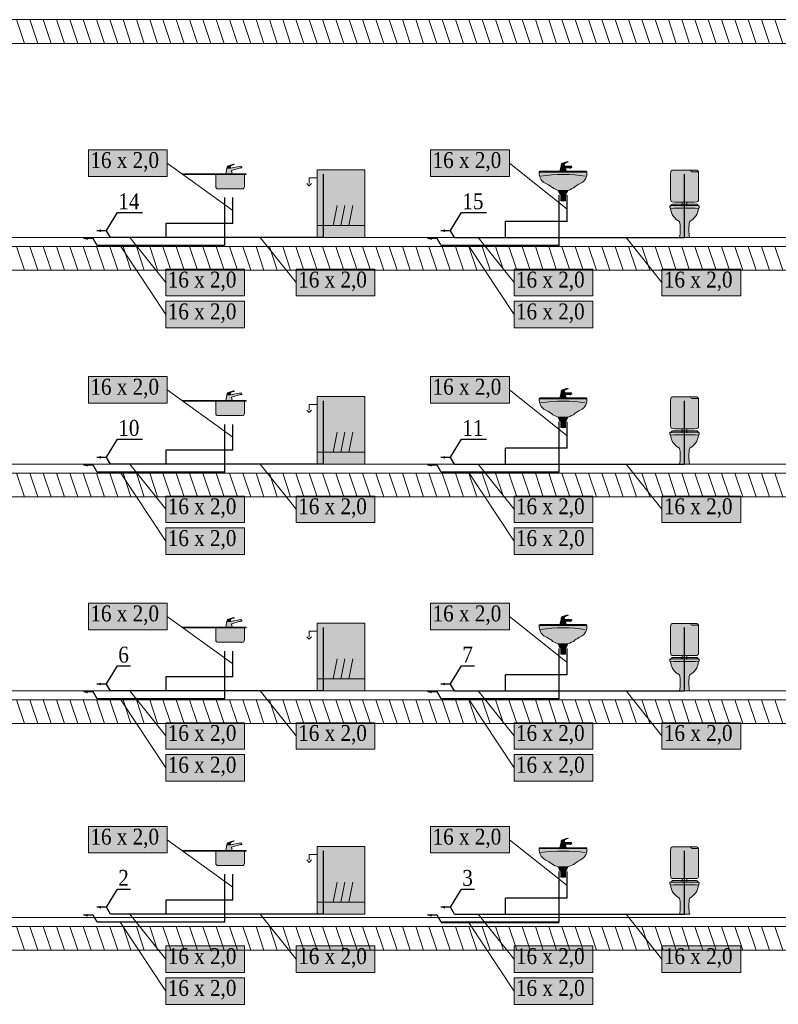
# Model space of a CAD drawing. Header units: millimetres. Extents: x -102560 to 77680, y 7163 to 33028.
# Tile 78 of 80: x 46435 to 55976, y 15051 to 27431. Entities that reach past the tile are written whole.
import ezdxf
from ezdxf import colors
from ezdxf.entities.mleader import LeaderData, LeaderLine
from ezdxf.enums import TextEntityAlignment as Align
from ezdxf.math import Vec2, Vec3

# ---------------------------------------------------------------- set-up
doc = ezdxf.new("R2010")
doc.units = ezdxf.units.MM
for name, color, linetype, lineweight, true_color in [('IS_Działka wody ciepłej', 1, 'Continuous', 30, 0xff0000), ('IS_Działka wody zimnej_etykieta', 7, 'Continuous', 0, 0x000000), ('IS_Konstrukcja (Rozwinięcie)', 7, 'Continuous', 9, 0x000000), ('IS_Odbiornik2', 7, 'Continuous', 0, 0x000000), ('IS_Przybory sanitarne1', 7, 'Continuous', 0, 0x000000), ('IS_Umywalka', 7, 'Continuous', 5, 0x000000), ('IS_Zlew', 7, 'Continuous', 5, 0x000000), ('IS_Zmywarka', 7, 'Continuous', 5, 0x000000)]:
    doc.layers.add(name, color=color, linetype=linetype, lineweight=lineweight, true_color=true_color)
for name, color, linetype, lineweight in [('IS_Działka wody zimnej', 5, 'Continuous', 30), ('RR_IWK_ciepla woda', 10, 'C.W.U.', 40), ('RR_IWK_opisy', 7, 'Continuous', 0)]:
    doc.layers.add(name, color=color, linetype=linetype, lineweight=lineweight)
doc.styles.add('Garamond_____', font='GARA.TTF')
doc.styles.get("Standard").update_dxf_attribs({"font": 'arial.ttf'})
doc.linetypes.add('C.W.U.', pattern='A,16.8,-4.8,["C.W.U.",Standard,S=2.4,R=0,X=-2.4,Y=-1.2],-10.2', length=31.8)

# ---------------------------------------------------------------- blocks, each defined once
blk = doc.blocks.new('16_TypRysWodKan_ZmywarkaCzescKan_00000000-0000-0000-0000-000000000000_Normal')
at = {"layer": 'IS_Zmywarka', "lineweight": 50, "true_color": 0xffffff, "transparency": 33554687}
blk.add_hatch(color=7, dxfattribs=at).paths.add_polyline_path([(-0.3, 0.425), (-0.3, -0.425), (0.3, -0.425), (0.3, 0.425)])
at = {"layer": 'IS_Zmywarka', "lineweight": -2}
blk.add_lwpolyline([(-0.3, 0.425), (0.3, 0.425), (0.3, -0.425), (-0.3, -0.425)], close=True, dxfattribs=at)
for points in [[(-0.43, 0.255), (-0.4, 0.225), (-0.37, 0.255)], [(-0.3, 0.325), (-0.4, 0.325), (-0.4, 0.255)], [(0, -0.275), (0.05, -0.025)], [(0.1, -0.275), (0.15, -0.025)]]:
    blk.add_lwpolyline(points, dxfattribs=at)
for points in [[(-0.1, -0.275, 0), (-0.05, -0.025, 0)], [(-0.3, -0.275, 0), (0.3, -0.275, 0)]]:
    blk.add_polyline3d(points, dxfattribs=at)
blk = doc.blocks.new('16_TypRysWodKan_Zlewozmywak1KRusztem_00000000-0000-0000-0000-000000000000_Normal')
at = {"layer": 'IS_Zlew', "lineweight": 50, "true_color": 0xffffff, "transparency": 33554687}
blk.add_hatch(color=7, dxfattribs=at).paths.add_polyline_path([(-0.4, 0.095), (-0.4, 0.085), (0.4, 0.085), (0.4, 0.095)])
h = blk.add_hatch(color=7, dxfattribs=at)
edge = h.paths.add_edge_path(flags=0)
edge.add_spline(control_points=[(0.02, 0.085), (0.02, 0.01), (0.02, 0.04), (0.02, -0.065), (0.02, -0.085), (0.03, -0.095), (0.05, -0.095), (0.2, -0.095), (0.16, -0.095), (0.35, -0.095), (0.37, -0.095), (0.38, -0.085), (0.38, -0.065), (0.38, 0.005), (0.38, -0.02), (0.38, 0.085), (0.2, 0.085), (0.2, 0.085), (0.02, 0.085)], knot_values=[0, 0, 0, 0, 1, 1, 1, 2, 2, 2, 3, 3, 3, 4, 4, 4, 5, 5, 5, 6, 6, 6, 6], weights=[1, 1, 1, 1, 1, 1, 1, 1, 1, 1, 1, 1, 1, 1, 1, 1, 1, 1, 1], degree=3, periodic=0)
at = {"layer": 'IS_Zlew', "lineweight": -2}
blk.add_lwpolyline([(-0.4, 0.095), (0.4, 0.095), (0.4, 0.085), (-0.4, 0.085)], close=True, dxfattribs=at)
blk.add_open_spline([(0.02, 0.085), (0.02, 0.01), (0.02, 0.04), (0.02, -0.065), (0.02, -0.085), (0.03, -0.095), (0.05, -0.095), (0.2, -0.095), (0.16, -0.095), (0.35, -0.095), (0.37, -0.095), (0.38, -0.085), (0.38, -0.065), (0.38, 0.005), (0.38, -0.02), (0.38, 0.085)], degree=3, knots=[0, 0, 0, 0, 1, 1, 1, 2, 2, 2, 3, 3, 3, 4, 4, 4, 5, 5, 5, 5], dxfattribs=at)
blk = doc.blocks.new('16_TypRysWodKan_BateriaStojacaRuchWyl_00000000-0000-0000-0000-000000000000_Normal')
at = {"layer": 'IS_Odbiornik2', "lineweight": 50, "true_color": 0xffffff, "transparency": 33554687}
blk.add_hatch(color=7, dxfattribs=at).paths.add_polyline_path([(-0.01776, -0.06), (0.06224, -0.06), (0.05224, -0.02), (0.16724, 0.015), (0.16724, 0.01), (0.18224, 0.015), (0.18224, 0.02), (0.17224, 0.035), (0.04224, 0.01), (-0.00276, 0.01)])
h = blk.add_hatch(color=7, dxfattribs=at)
edge = h.paths.add_edge_path(flags=0)
edge.add_spline(control_points=[(-0.00276, 0.01), (0.01974, 0.01), (0.01974, 0.01), (0.04224, 0.01), (0.04224, 0.03), (0.04224, 0.035), (0.04724, 0.04), (0.05224, 0.045), (0.06224, 0.05), (0.08224, 0.055), (0.08724, 0.055), (0.08724, 0.06), (0.08224, 0.06), (0.07224, 0.06), (0.01224, 0.04), (0.00224, 0.035), (-0.00276, 0.03), (-0.00276, 0.02), (-0.00276, 0.01)], knot_values=[-6, -6, -6, -6, -5, -5, -5, -4, -4, -4, -3, -3, -3, -2, -2, -2, -1, -1, -1, 0, 0, 0, 0], weights=[1, 1, 1, 1, 1, 1, 1, 1, 1, 1, 1, 1, 1, 1, 1, 1, 1, 1, 1], degree=3, periodic=0)
at = {"layer": 'IS_Odbiornik2', "lineweight": -2}
blk.add_lwpolyline([(-0.01776, -0.06), (-0.00276, 0.01), (0.04224, 0.01), (0.17224, 0.035), (0.18224, 0.02), (0.18224, 0.015), (0.18224, 0.015), (0.16724, 0.01), (0.16724, 0.015), (0.05224, -0.02), (0.06224, -0.06)], close=True, dxfattribs=at)
blk.add_polyline3d([(0.18224, 0.02, 0), (0.16724, 0.015, 0)], dxfattribs=at)
blk.add_open_spline([(-0.00276, 0.01), (-0.00276, 0.02), (-0.00276, 0.03), (0.00224, 0.035), (0.01224, 0.04), (0.07224, 0.06), (0.08224, 0.06), (0.08724, 0.06), (0.08724, 0.055), (0.08224, 0.055), (0.06224, 0.05), (0.05224, 0.045), (0.04724, 0.04), (0.04224, 0.035), (0.04224, 0.03), (0.04224, 0.01)], degree=3, knots=[0, 0, 0, 0, 1, 1, 1, 2, 2, 2, 3, 3, 3, 4, 4, 4, 5, 5, 5, 5], dxfattribs=at)
blk = doc.blocks.new('16_TypRysWodKan_MiskaUstStojaca_00000000-0000-0000-0000-000000000000_Normal')
at = {"layer": 'IS_Przybory sanitarne1', "lineweight": 50, "true_color": 0xffffff, "transparency": 33554687}
h = blk.add_hatch(color=7, dxfattribs=at)
edge = h.paths.add_edge_path(flags=0)
edge.add_spline(control_points=[(-0.175, 0.19), (-0.185, 0.19), (-0.185, 0.19), (-0.185, 0.175), (-0.185, 0.165), (-0.185, 0.16), (-0.175, 0.16), (-0.175, 0.075), (-0.12, 0.02), (-0.065, -0.01), (-0.05, -0.06), (-0.05, -0.165), (-0.065, -0.21), (-0.03, -0.21), (0.035, -0.21), (0.065, -0.21), (0.05, -0.165), (0.05, -0.06), (0.065, -0.01), (0.115, 0.02), (0.175, 0.075), (0.175, 0.16), (0.185, 0.16), (0.185, 0.165), (0.185, 0.175), (0.185, 0.19), (0.185, 0.19), (0.175, 0.19), (0.05, 0.19), (-0.07, 0.19), (-0.175, 0.19)], knot_values=[0, 0, 0, 0, 1, 1, 1, 2, 2, 2, 3, 3, 3, 4, 4, 4, 5, 5, 5, 6, 6, 6, 7, 7, 7, 8, 8, 8, 9, 9, 9, 10, 10, 10, 10], weights=[1, 1, 1, 1, 1, 1, 1, 1, 1, 1, 1, 1, 1, 1, 1, 1, 1, 1, 1, 1, 1, 1, 1, 1, 1, 1, 1, 1, 1, 1, 1], degree=3, periodic=0)
h = blk.add_hatch(color=7, dxfattribs=at)
edge = h.paths.add_edge_path(flags=0)
edge.add_spline(control_points=[(-0.175, 0.185), (0, 0.185), (0, 0.185), (0.175, 0.185), (0.17, 0.2), (0.16, 0.21), (0.15, 0.21), (-0.025, 0.21), (0.02, 0.21), (-0.15, 0.21), (-0.16, 0.21), (-0.17, 0.2), (-0.175, 0.185)], knot_values=[-4, -4, -4, -4, -3, -3, -3, -2, -2, -2, -1, -1, -1, 0, 0, 0, 0], weights=[1, 1, 1, 1, 1, 1, 1, 1, 1, 1, 1, 1, 1], degree=3, periodic=0)
at = {"layer": 'IS_Przybory sanitarne1', "lineweight": -2}
for points, knots in [([(-0.175, 0.19), (-0.185, 0.19), (-0.185, 0.19), (-0.185, 0.175), (-0.185, 0.165), (-0.185, 0.16), (-0.175, 0.16), (-0.175, 0.075), (-0.12, 0.02), (-0.065, -0.01), (-0.05, -0.06), (-0.05, -0.165), (-0.065, -0.21), (-0.03, -0.21), (0.035, -0.21), (0.065, -0.21), (0.05, -0.165), (0.05, -0.06), (0.065, -0.01), (0.115, 0.02), (0.175, 0.075), (0.175, 0.16), (0.185, 0.16), (0.185, 0.165), (0.185, 0.175), (0.185, 0.19), (0.185, 0.19), (0.175, 0.19), (0.05, 0.19), (-0.07, 0.19), (-0.175, 0.19)], [0, 0, 0, 0, 1, 1, 1, 2, 2, 2, 3, 3, 3, 4, 4, 4, 5, 5, 5, 6, 6, 6, 7, 7, 7, 8, 8, 8, 9, 9, 9, 10, 10, 10, 10]), ([(-0.175, 0.185), (-0.17, 0.2), (-0.16, 0.21), (-0.15, 0.21), (0.02, 0.21), (-0.025, 0.21), (0.15, 0.21), (0.16, 0.21), (0.17, 0.2), (0.175, 0.185)], [0, 0, 0, 0, 1, 1, 1, 2, 2, 2, 3, 3, 3, 3])]:
    blk.add_open_spline(points, degree=3, knots=knots, dxfattribs=at)
blk.add_open_spline([(-0.175, 0.155), (-0.055, 0.16), (0.06, 0.16), (0.175, 0.155)], degree=3, dxfattribs=at)
blk = doc.blocks.new('16_TypRysWodKan_SpluczkaUstepowaWlotSrodekNatynk_00000000-0000-0000-0000-000000000000_Normal')
at = {"layer": 'IS_Odbiornik2', "lineweight": 50, "true_color": 0xffffff, "transparency": 33554687}
h = blk.add_hatch(color=7, dxfattribs=at)
edge = h.paths.add_edge_path(flags=0)
edge.add_spline(control_points=[(0.125, 0.225), (0.025, 0.225), (-0.075, 0.225), (-0.125, 0.225), (-0.175, 0.225), (-0.175, 0.225), (-0.175, 0.175), (-0.175, 0.075), (-0.175, -0.025), (-0.175, -0.125), (-0.175, -0.175), (-0.175, -0.175), (-0.125, -0.175), (0, -0.175), (0.05, -0.175), (0.125, -0.175), (0.175, -0.175), (0.175, -0.175), (0.175, -0.125), (0.175, 0.025), (0.175, 0.08), (0.175, 0.175), (0.175, 0.225), (0.175, 0.225), (0.125, 0.225)], knot_values=[-8, -8, -8, -8, -7, -7, -7, -6, -6, -6, -5, -5, -5, -4, -4, -4, -3, -3, -3, -2, -2, -2, -1, -1, -1, 0, 0, 0, 0], weights=[1, 1, 1, 1, 1, 1, 1, 1, 1, 1, 1, 1, 1, 1, 1, 1, 1, 1, 1, 1, 1, 1, 1, 1, 1], degree=3, periodic=0)
at = {"layer": 'IS_Odbiornik2', "lineweight": -2}
for points in [[(0.125, 0.225, 0), (0.125, 0.225, 0), (0.125, 0.225, 0)], [(-0.03, -0.175, 0), (-0.03, -0.225, 0)], [(0.03, -0.175, 0), (0.03, -0.225, 0)]]:
    blk.add_polyline3d(points, dxfattribs=at)
for points, knots in [([(0.125, 0.225), (0.175, 0.225), (0.175, 0.225), (0.175, 0.175), (0.175, 0.08), (0.175, 0.025), (0.175, -0.125), (0.175, -0.175), (0.175, -0.175), (0.125, -0.175), (0.05, -0.175), (0, -0.175), (-0.125, -0.175), (-0.175, -0.175), (-0.175, -0.175), (-0.175, -0.125), (-0.175, -0.025), (-0.175, 0.075), (-0.175, 0.175), (-0.175, 0.225), (-0.175, 0.225), (-0.125, 0.225), (-0.075, 0.225), (0.025, 0.225), (0.125, 0.225)], [0, 0, 0, 0, 1, 1, 1, 2, 2, 2, 3, 3, 3, 4, 4, 4, 5, 5, 5, 6, 6, 6, 7, 7, 7, 8, 8, 8, 8]), ([(0.075, 0.225), (0.075, 0.215), (0.085, 0.205), (0.095, 0.205), (0.145, 0.205), (0.15, 0.205), (0.175, 0.205)], [0, 0, 0, 0, 1, 1, 1, 2, 2, 2, 2])]:
    blk.add_open_spline(points, degree=3, knots=knots, dxfattribs=at)
blk = doc.blocks.new('16_TypRysWodKan_UmywalkaPojedyncza_00000000-0000-0000-0000-000000000000_Normal')
at = {"layer": 'IS_Umywalka', "lineweight": 50, "true_color": 0xffffff, "transparency": 33554687}
h = blk.add_hatch(color=7, dxfattribs=at)
edge = h.paths.add_edge_path(flags=0)
edge.add_spline(control_points=[(-0.3, 0.17), (-0.3, 0.12), (-0.29, 0.07), (-0.215, 0.03), (-0.175, 0.015), (-0.125, -0.04), (-0.06, -0.055), (-0.025, -0.055), (0.01, -0.055), (0.06, -0.055), (0.13, -0.04), (0.175, 0.015), (0.215, 0.03), (0.29, 0.07), (0.3, 0.12), (0.3, 0.175), (0.3, 0.185), (0.3, 0.185), (0.29, 0.185), (0.04, 0.185), (-0.05, 0.185), (-0.29, 0.185), (-0.3, 0.185), (-0.3, 0.185), (-0.3, 0.17)], knot_values=[0, 0, 0, 0, 1, 1, 1, 2, 2, 2, 3, 3, 3, 4, 4, 4, 5, 5, 5, 6, 6, 6, 7, 7, 7, 8, 8, 8, 8], weights=[1, 1, 1, 1, 1, 1, 1, 1, 1, 1, 1, 1, 1, 1, 1, 1, 1, 1, 1, 1, 1, 1, 1, 1, 1], degree=3, periodic=0)
for points in [[(-0.06, -0.055), (-0.04, -0.105), (0.04, -0.105), (0.06, -0.055)], [(-0.03, -0.105), (-0.03, -0.185), (0.03, -0.185), (0.03, -0.105)]]:
    blk.add_hatch(color=7, dxfattribs=at).paths.add_polyline_path(points)
at = {"layer": 'IS_Umywalka', "lineweight": -2}
for points in [[(-0.06, -0.055), (-0.04, -0.105), (0.04, -0.105), (0.06, -0.055)], [(-0.03, -0.105), (-0.03, -0.185), (0.03, -0.185), (0.03, -0.105)]]:
    blk.add_lwpolyline(points, close=True, dxfattribs=at)
blk.add_polyline3d([(-0.3, 0.175, 0), (0.3, 0.175, 0)], dxfattribs=at)
blk.add_open_spline([(-0.3, 0.17), (-0.3, 0.12), (-0.29, 0.07), (-0.215, 0.03), (-0.175, 0.015), (-0.125, -0.04), (-0.06, -0.055), (-0.025, -0.055), (0.01, -0.055), (0.06, -0.055), (0.13, -0.04), (0.175, 0.015), (0.215, 0.03), (0.29, 0.07), (0.3, 0.12), (0.3, 0.175), (0.3, 0.185), (0.3, 0.185), (0.29, 0.185), (0.04, 0.185), (-0.05, 0.185), (-0.29, 0.185), (-0.3, 0.185), (-0.3, 0.185), (-0.3, 0.17)], degree=3, knots=[0, 0, 0, 0, 1, 1, 1, 2, 2, 2, 3, 3, 3, 4, 4, 4, 5, 5, 5, 6, 6, 6, 7, 7, 7, 8, 8, 8, 8], dxfattribs=at)
blk.add_open_spline([(-0.285, 0.125), (-0.1, 0.15), (0.11, 0.15), (0.28, 0.125)], degree=3, dxfattribs=at)
blk = doc.blocks.new('16_TypRysWodKan_BateriaStojaca_00000000-0000-0000-0000-000000000000_Normal')
at = {"layer": 'IS_Odbiornik2', "lineweight": 50, "true_color": 0xffffff, "transparency": 33554687}
blk.add_hatch(color=7, dxfattribs=at).paths.add_polyline_path([(-0.04078, -0.06), (0.03922, -0.06), (0.02922, -0.02), (0.08422, -0.015), (0.08422, -0.02), (0.09922, -0.02), (0.09922, -0.015), (0.10922, -0.01), (0.10422, 0.005), (0.01922, 0.01), (-0.02578, 0.01)])
h = blk.add_hatch(color=7, dxfattribs=at)
edge = h.paths.add_edge_path(flags=0)
edge.add_spline(control_points=[(-0.02578, 0.01), (-0.00328, 0.01), (-0.00328, 0.01), (0.01922, 0.01), (0.01922, 0.03), (0.01922, 0.035), (0.02422, 0.04), (0.02922, 0.045), (0.03922, 0.05), (0.05922, 0.055), (0.06422, 0.055), (0.06422, 0.06), (0.05922, 0.06), (0.04922, 0.06), (-0.01078, 0.04), (-0.02078, 0.035), (-0.02578, 0.03), (-0.02578, 0.02), (-0.02578, 0.01)], knot_values=[-6, -6, -6, -6, -5, -5, -5, -4, -4, -4, -3, -3, -3, -2, -2, -2, -1, -1, -1, 0, 0, 0, 0], weights=[1, 1, 1, 1, 1, 1, 1, 1, 1, 1, 1, 1, 1, 1, 1, 1, 1, 1, 1], degree=3, periodic=0)
at = {"layer": 'IS_Odbiornik2', "lineweight": -2}
blk.add_lwpolyline([(-0.04078, -0.06), (-0.02578, 0.01), (0.01922, 0.01), (0.10422, 0.005), (0.10922, -0.01), (0.09922, -0.015), (0.09922, -0.02), (0.08422, -0.02), (0.08422, -0.015), (0.02922, -0.02), (0.03922, -0.06)], close=True, dxfattribs=at)
blk.add_polyline3d([(0.09922, -0.015, 0), (0.08422, -0.015, 0)], dxfattribs=at)
blk.add_open_spline([(-0.02578, 0.01), (-0.02578, 0.02), (-0.02578, 0.03), (-0.02078, 0.035), (-0.01078, 0.04), (0.04922, 0.06), (0.05922, 0.06), (0.06422, 0.06), (0.06422, 0.055), (0.05922, 0.055), (0.03922, 0.05), (0.02922, 0.045), (0.02422, 0.04), (0.01922, 0.035), (0.01922, 0.03), (0.01922, 0.01)], degree=3, knots=[0, 0, 0, 0, 1, 1, 1, 2, 2, 2, 3, 3, 3, 4, 4, 4, 5, 5, 5, 5], dxfattribs=at)

msp = doc.modelspace()

# ---------------------------------------------------------------- hatches: boundary and pattern name
at = {"layer": 'IS_Działka wody ciepłej', "extrusion": (0, 0, -1)}
for points in [[(-47239, 24678), (-47290, 24695), (-47290, 24661)], [(-51566, 24678), (-51617, 24695), (-51617, 24661)], [(-47239, 21828), (-47290, 21845), (-47290, 21811)], [(-51566, 21828), (-51617, 21845), (-51617, 21811)], [(-47239, 18978), (-47290, 18995), (-47290, 18961)], [(-51566, 18978), (-51617, 18995), (-51617, 18961)], [(-47239, 16171), (-47290, 16188), (-47290, 16154)], [(-51566, 16171), (-51617, 16188), (-51617, 16154)]]:
    msp.add_hatch(color=256, dxfattribs=at).paths.add_polyline_path(points)
at = {"layer": 'IS_Działka wody zimnej', "extrusion": (0, 0, -1)}
for points in [[(-47406, 24778), (-47457, 24795), (-47457, 24761)], [(-51733, 24778), (-51784, 24795), (-51784, 24761)], [(-47406, 21928), (-47457, 21945), (-47457, 21911)], [(-51733, 21928), (-51784, 21945), (-51784, 21911)], [(-47406, 19078), (-47457, 19095), (-47457, 19061)], [(-51733, 19078), (-51784, 19095), (-51784, 19061)], [(-47406, 16271), (-47457, 16288), (-47457, 16254)], [(-51733, 16271), (-51784, 16288), (-51784, 16254)]]:
    msp.add_hatch(color=256, dxfattribs=at).paths.add_polyline_path(points)
at = {"layer": 'IS_Działka wody zimnej_etykieta', "lineweight": 50, "true_color": 0xffffff, "transparency": 33554687}
for points in [[(47299, 25460), (48290, 25460), (48290, 25794), (47299, 25794)], [(51603, 25460), (52594, 25460), (52594, 25794), (51603, 25794)], [(48272, 23958), (49263, 23958), (49263, 24292), (48272, 24292)], [(49913, 23958), (50903, 23958), (50903, 24292), (49913, 24292)], [(52652, 23958), (53643, 23958), (53643, 24292), (52652, 24292)], [(54512, 23958), (55503, 23958), (55503, 24292), (54512, 24292)], [(48272, 23558), (49263, 23558), (49263, 23892), (48272, 23892)], [(52652, 23558), (53643, 23558), (53643, 23892), (52652, 23892)], [(47299, 22610), (48290, 22610), (48290, 22944), (47299, 22944)], [(51603, 22610), (52594, 22610), (52594, 22944), (51603, 22944)], [(48272, 21108), (49263, 21108), (49263, 21442), (48272, 21442)], [(49913, 21108), (50903, 21108), (50903, 21442), (49913, 21442)], [(52652, 21108), (53643, 21108), (53643, 21442), (52652, 21442)], [(54512, 21108), (55503, 21108), (55503, 21442), (54512, 21442)], [(48272, 20708), (49263, 20708), (49263, 21042), (48272, 21042)], [(52652, 20708), (53643, 20708), (53643, 21042), (52652, 21042)], [(47299, 19760), (48290, 19760), (48290, 20094), (47299, 20094)], [(51603, 19760), (52594, 19760), (52594, 20094), (51603, 20094)], [(48272, 18258), (49263, 18258), (49263, 18592), (48272, 18592)], [(49913, 18258), (50903, 18258), (50903, 18592), (49913, 18592)], [(52652, 18258), (53643, 18258), (53643, 18592), (52652, 18592)], [(54512, 18258), (55503, 18258), (55503, 18592), (54512, 18592)], [(48272, 17858), (49263, 17858), (49263, 18192), (48272, 18192)], [(52652, 17858), (53643, 17858), (53643, 18192), (52652, 18192)], [(47299, 16954), (48290, 16954), (48290, 17288), (47299, 17288)], [(51603, 16954), (52594, 16954), (52594, 17288), (51603, 17288)], [(48272, 15451), (49263, 15451), (49263, 15785), (48272, 15785)], [(49913, 15451), (50903, 15451), (50903, 15785), (49913, 15785)], [(52652, 15451), (53643, 15451), (53643, 15785), (52652, 15785)], [(54512, 15451), (55503, 15451), (55503, 15785), (54512, 15785)], [(48272, 15051), (49263, 15051), (49263, 15385), (48272, 15385)], [(52652, 15051), (53643, 15051), (53643, 15385), (52652, 15385)]]:
    msp.add_hatch(color=7, dxfattribs=at).paths.add_polyline_path(points)
at = {"layer": 'IS_Konstrukcja (Rozwinięcie)', "true_color": 0xc0c0c0, "transparency": 33554687, "extrusion": (0, 0, -1)}
h = msp.add_hatch(dxfattribs=at)
h.set_pattern_fill('ANSI31', color=9, scale=50.000001, angle=206.6202, style=0)
h.set_pattern_definition([(251.62016, (2400, 27280.6), (150.6517, -50.0563), [])])
h.paths.add_polyline_path([(-77680, 27431), (-77680, 27131), (-2610, 27131), (-2610, 27431)])
h = msp.add_hatch(dxfattribs=at)
h.set_pattern_fill('ANSI31', color=9, scale=50.000001, angle=206.6202, style=0)
h.set_pattern_definition([(251.62016, (2400, 24430.6), (150.6517, -50.0563), [])])
h.paths.add_polyline_path([(-77680, 24581), (-77680, 24281), (-2610, 24281), (-2610, 24581)])
h = msp.add_hatch(dxfattribs=at)
h.set_pattern_fill('ANSI31', color=9, scale=50.000001, angle=206.6202, style=0)
h.set_pattern_definition([(251.62016, (2400, 21580.6), (150.6517, -50.0563), [])])
h.paths.add_polyline_path([(-77680, 21731), (-77680, 21431), (-2610, 21431), (-2610, 21731)])
h = msp.add_hatch(dxfattribs=at)
h.set_pattern_fill('ANSI31', color=9, scale=50.000001, angle=206.6202, style=0)
h.set_pattern_definition([(251.62016, (2400, 18730.6), (150.6517, -50.0563), [])])
h.paths.add_polyline_path([(-77680, 18881), (-77680, 18581), (-2610, 18581), (-2610, 18881)])
h = msp.add_hatch(dxfattribs=at)
h.set_pattern_fill('ANSI31', color=9, scale=50.000001, angle=206.6202, style=0)
h.set_pattern_definition([(251.62016, (2400, 15880.6), (150.6517, -50.0563), [])])
h.paths.add_polyline_path([(-77680, 16031), (-77680, 15731), (-2610, 15731), (-2610, 16031)])

# ---------------------------------------------------------------- linework, layer by layer
at = {"layer": 'IS_Działka wody ciepłej'}
for p, q in [((49016, 24592), (49016, 25193)), ((53219, 24593), (53219, 25225)), ((49016, 24592), (47409, 24593)), ((49016, 21742), (49016, 22343)), ((53219, 21743), (53219, 22375)), ((49016, 21742), (47409, 21743)), ((49016, 18892), (49016, 19493)), ((53219, 18893), (53219, 19525)), ((49016, 18892), (47409, 18893)), ((53219, 16086), (53219, 16719)), ((49016, 16085), (49016, 16686)), ((49016, 16085), (47409, 16086))]:
    msp.add_line(p, q, dxfattribs=at)
for points in [[(47409, 24593), (47358, 24678), (47239, 24678)], [(51736, 24593), (51685, 24678), (51566, 24678)], [(47409, 21743), (47358, 21828), (47239, 21828)], [(51736, 21743), (51685, 21828), (51566, 21828)], [(47409, 18893), (47358, 18978), (47239, 18978)], [(51736, 18893), (51685, 18978), (51566, 18978)], [(47409, 16086), (47358, 16171), (47239, 16171)], [(51736, 16086), (51685, 16171), (51566, 16171)]]:
    msp.add_lwpolyline(points, dxfattribs=at)
at = {"layer": 'IS_Działka wody zimnej'}
for p, q in [((50257, 24693), (50257, 25489)), ((54797, 24693), (54797, 25488)), ((49117, 24868), (49117, 25193)), ((53320, 24893), (53320, 25225)), ((53320, 24893), (52546, 24893)), ((52546, 24693), (52546, 24893)), ((49117, 24868), (48272, 24868)), ((48272, 24868), (48272, 24696)), ((50257, 24693), (47576, 24693)), ((50257, 21843), (50257, 22639)), ((54797, 21843), (54797, 22638)), ((49117, 22018), (49117, 22343)), ((53320, 22043), (53320, 22375)), ((53320, 22043), (52546, 22043)), ((52546, 21843), (52546, 22043)), ((49117, 22018), (48272, 22018)), ((48272, 22018), (48272, 21846)), ((50257, 21843), (47576, 21843)), ((50257, 18993), (50257, 19789)), ((54797, 18993), (54797, 19788)), ((49117, 19168), (49117, 19493)), ((53320, 19193), (53320, 19525)), ((53320, 19193), (52546, 19193)), ((52546, 18993), (52546, 19193)), ((49117, 19168), (48272, 19168)), ((48272, 19168), (48272, 18996)), ((50257, 18993), (47576, 18993)), ((50257, 16186), (50257, 16982)), ((54797, 16186), (54797, 16981)), ((53320, 16386), (53320, 16719)), ((49117, 16361), (49117, 16686)), ((49117, 16361), (48272, 16361)), ((48272, 16361), (48272, 16189)), ((53320, 16386), (52546, 16386)), ((52546, 16186), (52546, 16386)), ((50257, 16186), (47576, 16186))]:
    msp.add_line(p, q, dxfattribs=at)
at = {"layer": 'IS_Działka wody zimnej', "ltscale": 20}
for p, q in [((51903, 24693), (54797, 24693)), ((51903, 21843), (54797, 21843)), ((51903, 18993), (54797, 18993)), ((51903, 16186), (54797, 16186))]:
    msp.add_line(p, q, dxfattribs=at)
at = {"layer": 'IS_Działka wody zimnej'}
for points in [[(47576, 24693), (47525, 24778), (47406, 24778)], [(51903, 24693), (51852, 24778), (51733, 24778)], [(47576, 21843), (47525, 21928), (47406, 21928)], [(51903, 21843), (51852, 21928), (51733, 21928)], [(47576, 18993), (47525, 19078), (47406, 19078)], [(51903, 18993), (51852, 19078), (51733, 19078)], [(47576, 16186), (47525, 16271), (47406, 16271)], [(51903, 16186), (51852, 16271), (51733, 16271)]]:
    msp.add_lwpolyline(points, dxfattribs=at)
at = {"layer": 'IS_Działka wody zimnej_etykieta'}
for p, q in [((49117, 25030), (48290, 25627)), ((53320, 25050), (52594, 25627)), ((48272, 24125), (47821, 24692)), ((49913, 24125), (49461, 24693)), ((52652, 24125), (52201, 24693)), ((54512, 24125), (54061, 24693)), ((48272, 23725), (47699, 24592)), ((52652, 23725), (52079, 24593)), ((49117, 22180), (48290, 22777)), ((53320, 22200), (52594, 22777)), ((48272, 21275), (47821, 21842)), ((49913, 21275), (49461, 21843)), ((52652, 21275), (52201, 21843)), ((54512, 21275), (54061, 21843)), ((48272, 20875), (47699, 21742)), ((52652, 20875), (52079, 21743)), ((49117, 19330), (48290, 19927)), ((53320, 19350), (52594, 19927)), ((48272, 18425), (47821, 18992)), ((49913, 18425), (49461, 18993)), ((52652, 18425), (52201, 18993)), ((54512, 18425), (54061, 18993)), ((48272, 18025), (47699, 18892)), ((52652, 18025), (52079, 18893)), ((49117, 16524), (48290, 17121)), ((53320, 16543), (52594, 17121)), ((48272, 15618), (47821, 16186)), ((49913, 15618), (49461, 16186)), ((52652, 15618), (52201, 16186)), ((54512, 15618), (54061, 16186)), ((48272, 15218), (47699, 16086)), ((52652, 15218), (52079, 16086))]:
    msp.add_line(p, q, dxfattribs=at)
for points in [[(47299, 25460), (48290, 25460), (48290, 25794), (47299, 25794)], [(51603, 25460), (52594, 25460), (52594, 25794), (51603, 25794)], [(48272, 23958), (49263, 23958), (49263, 24292), (48272, 24292)], [(49913, 23958), (50903, 23958), (50903, 24292), (49913, 24292)], [(52652, 23958), (53643, 23958), (53643, 24292), (52652, 24292)], [(54512, 23958), (55503, 23958), (55503, 24292), (54512, 24292)], [(48272, 23558), (49263, 23558), (49263, 23892), (48272, 23892)], [(52652, 23558), (53643, 23558), (53643, 23892), (52652, 23892)], [(47299, 22610), (48290, 22610), (48290, 22944), (47299, 22944)], [(51603, 22610), (52594, 22610), (52594, 22944), (51603, 22944)], [(48272, 21108), (49263, 21108), (49263, 21442), (48272, 21442)], [(49913, 21108), (50903, 21108), (50903, 21442), (49913, 21442)], [(52652, 21108), (53643, 21108), (53643, 21442), (52652, 21442)], [(54512, 21108), (55503, 21108), (55503, 21442), (54512, 21442)], [(48272, 20708), (49263, 20708), (49263, 21042), (48272, 21042)], [(52652, 20708), (53643, 20708), (53643, 21042), (52652, 21042)], [(47299, 19760), (48290, 19760), (48290, 20094), (47299, 20094)], [(51603, 19760), (52594, 19760), (52594, 20094), (51603, 20094)], [(48272, 18258), (49263, 18258), (49263, 18592), (48272, 18592)], [(49913, 18258), (50903, 18258), (50903, 18592), (49913, 18592)], [(52652, 18258), (53643, 18258), (53643, 18592), (52652, 18592)], [(54512, 18258), (55503, 18258), (55503, 18592), (54512, 18592)], [(48272, 17858), (49263, 17858), (49263, 18192), (48272, 18192)], [(52652, 17858), (53643, 17858), (53643, 18192), (52652, 18192)], [(47299, 16954), (48290, 16954), (48290, 17288), (47299, 17288)], [(51603, 16954), (52594, 16954), (52594, 17288), (51603, 17288)], [(48272, 15451), (49263, 15451), (49263, 15785), (48272, 15785)], [(49913, 15451), (50903, 15451), (50903, 15785), (49913, 15785)], [(52652, 15451), (53643, 15451), (53643, 15785), (52652, 15785)], [(54512, 15451), (55503, 15451), (55503, 15785), (54512, 15785)], [(48272, 15051), (49263, 15051), (49263, 15385), (48272, 15385)], [(52652, 15051), (53643, 15051), (53643, 15385), (52652, 15385)]]:
    msp.add_lwpolyline(points, close=True, dxfattribs=at)
at = {"layer": 'IS_Konstrukcja (Rozwinięcie)'}
for p, q in [((2670, 27431), (71971, 27431)), ((2670, 27131), (71971, 27131)), ((2670, 24693), (71971, 24693)), ((2670, 24581), (71971, 24581)), ((2670, 24281), (71971, 24281)), ((2670, 21843), (71971, 21843)), ((2670, 21731), (71971, 21731)), ((2670, 21431), (71971, 21431)), ((2670, 18993), (71971, 18993)), ((2670, 18881), (71971, 18881)), ((2670, 18581), (71971, 18581)), ((-60060, 16143), (71971, 16143)), ((2670, 16031), (71971, 16031)), ((2670, 15731), (71971, 15731))]:
    msp.add_line(p, q, dxfattribs=at)
at = {"layer": 'RR_IWK_ciepla woda', "linetype": 'Continuous', "ltscale": 20}
for p, q in [((51736, 24593), (53219, 24593)), ((51736, 21743), (53219, 21743)), ((51736, 18893), (53219, 18893)), ((51736, 16086), (53219, 16086))]:
    msp.add_line(p, q, dxfattribs=at)

# ---------------------------------------------------------------- block references
at = {"layer": 'IS_Odbiornik2', "xscale": 1000, "yscale": 1000, "zscale": 1000}
for name, p in [('16_TypRysWodKan_BateriaStojaca_00000000-0000-0000-0000-000000000000_Normal', (53269, 25585)), ('16_TypRysWodKan_BateriaStojacaRuchWyl_00000000-0000-0000-0000-000000000000_Normal', (49045, 25553)), ('16_TypRysWodKan_SpluczkaUstepowaWlotSrodekNatynk_00000000-0000-0000-0000-000000000000_Normal', (54797, 25313)), ('16_TypRysWodKan_BateriaStojaca_00000000-0000-0000-0000-000000000000_Normal', (53269, 22735)), ('16_TypRysWodKan_BateriaStojacaRuchWyl_00000000-0000-0000-0000-000000000000_Normal', (49045, 22703)), ('16_TypRysWodKan_SpluczkaUstepowaWlotSrodekNatynk_00000000-0000-0000-0000-000000000000_Normal', (54797, 22463)), ('16_TypRysWodKan_BateriaStojaca_00000000-0000-0000-0000-000000000000_Normal', (53269, 19885)), ('16_TypRysWodKan_BateriaStojacaRuchWyl_00000000-0000-0000-0000-000000000000_Normal', (49045, 19853)), ('16_TypRysWodKan_SpluczkaUstepowaWlotSrodekNatynk_00000000-0000-0000-0000-000000000000_Normal', (54797, 19613)), ('16_TypRysWodKan_BateriaStojacaRuchWyl_00000000-0000-0000-0000-000000000000_Normal', (49045, 17046)), ('16_TypRysWodKan_BateriaStojaca_00000000-0000-0000-0000-000000000000_Normal', (53269, 17079)), ('16_TypRysWodKan_SpluczkaUstepowaWlotSrodekNatynk_00000000-0000-0000-0000-000000000000_Normal', (54797, 16806))]:
    msp.add_blockref(name, p, dxfattribs=at)
at = {"layer": 'IS_Przybory sanitarne1', "xscale": 1000, "yscale": 1000, "zscale": 1000}
for p in [(54797, 24903), (54797, 22053), (54797, 19203), (54797, 16396)]:
    msp.add_blockref('16_TypRysWodKan_MiskaUstStojaca_00000000-0000-0000-0000-000000000000_Normal', p, dxfattribs=at)
at = {"layer": 'IS_Umywalka', "xscale": 1000, "yscale": 1000, "zscale": 1000}
for p in [(53269, 25340), (53269, 22490), (53269, 19640), (53269, 16834)]:
    msp.add_blockref('16_TypRysWodKan_UmywalkaPojedyncza_00000000-0000-0000-0000-000000000000_Normal', p, dxfattribs=at)
at = {"layer": 'IS_Zlew', "xscale": 1000, "yscale": 1000, "zscale": 1000}
for p in [(48882, 25398), (48882, 22548), (48882, 19698), (48882, 16891)]:
    msp.add_blockref('16_TypRysWodKan_Zlewozmywak1KRusztem_00000000-0000-0000-0000-000000000000_Normal', p, dxfattribs=at)
at = {"layer": 'IS_Zmywarka', "xscale": 1000, "yscale": 1000, "zscale": 1000}
for p in [(50476, 25118), (50476, 22268), (50476, 19418), (50476, 16611)]:
    msp.add_blockref('16_TypRysWodKan_ZmywarkaCzescKan_00000000-0000-0000-0000-000000000000_Normal', p, dxfattribs=at)

# ---------------------------------------------------------------- texts
at = {"layer": 'IS_Działka wody zimnej_etykieta', "color": 5, "transparency": 33554687, "style": 'Garamond_____'}
for p in [(47324, 25766), (51628, 25766), (48297, 24263), (49938, 24263), (52677, 24263), (54537, 24263), (47324, 22916), (51628, 22916), (48297, 21413), (49938, 21413), (52677, 21413), (54537, 21413), (47324, 20066), (51628, 20066), (48297, 18563), (49938, 18563), (52677, 18563), (54537, 18563), (47324, 17259), (51628, 17259), (48297, 15757), (49938, 15757), (52677, 15757), (54537, 15757)]:
    msp.add_text('16 x 2,0', height=200, dxfattribs=at).set_placement(p, align=Align.TOP_LEFT)
at = {"layer": 'RR_IWK_ciepla woda', "linetype": 'Continuous', "ltscale": 20, "style": 'Garamond_____'}
for p in [(48297, 23863), (52677, 23863), (48297, 21013), (52677, 21013), (48297, 18163), (52677, 18163), (48297, 15357), (52677, 15357)]:
    msp.add_text('16 x 2,0', height=200, dxfattribs=at).set_placement(p, align=Align.TOP_LEFT)

# ---------------------------------------------------------------- leaders
at = {"layer": 'RR_IWK_opisy', "ltscale": 40}
ml = msp.add_multileader_mtext('Standard', dxfattribs=at)
ml.set_content('\\fGaramond|b0|i0;14')
ml.set_leader_properties()
ml.build(insert=Vec2(0, 0))
ml.multileader.update_dxf_attribs({"text_left_attachment_type": 6, "text_right_attachment_type": 6})
ctx = ml.context
ctx.base_point, ctx.char_height, ctx.plane_origin = Vec3(47673, 25008), 200, Vec3(18269, 8507)
ctx.left_attachment, ctx.right_attachment = 6, 6
notes = []
notes.append((ctx, [(0, (1, 1, 0), (47665, 25008), (1, 0), 8, [(0, [(47525, 24778)], 0, [])])]))
ctx.mtext.insert = Vec3(47675, 25248)
ml = msp.add_multileader_mtext('Standard', dxfattribs=at)
ml.set_content('\\fGaramond|b0|i0;15\\P')
ml.set_leader_properties()
ml.build(insert=Vec2(0, 0))
ml.multileader.update_dxf_attribs({"text_left_attachment_type": 6, "text_right_attachment_type": 6})
ctx = ml.context
ctx.base_point, ctx.char_height, ctx.plane_origin = Vec3(52000, 25008), 200, Vec3(22596, 8507)
ctx.left_attachment, ctx.right_attachment = 6, 6
notes.append((ctx, [(0, (1, 1, 0), (51992, 25008), (1, 0), 8, [(0, [(51852, 24778)], 0, [])])]))
ctx.mtext.insert = Vec3(52002, 25248)
ml = msp.add_multileader_mtext('Standard', dxfattribs=at)
ml.set_content('\\fGaramond|b0|i0;10')
ml.set_leader_properties()
ml.build(insert=Vec2(0, 0))
ml.multileader.update_dxf_attribs({"text_left_attachment_type": 6, "text_right_attachment_type": 6})
ctx = ml.context
ctx.base_point, ctx.char_height, ctx.plane_origin = Vec3(47673, 22158), 200, Vec3(18269, 5657)
ctx.left_attachment, ctx.right_attachment = 6, 6
notes.append((ctx, [(0, (1, 1, 0), (47665, 22158), (1, 0), 8, [(0, [(47525, 21928)], 0, [])])]))
ctx.mtext.insert = Vec3(47675, 22398)
ml = msp.add_multileader_mtext('Standard', dxfattribs=at)
ml.set_content('\\fGaramond|b0|i0;11\\P')
ml.set_leader_properties()
ml.build(insert=Vec2(0, 0))
ml.multileader.update_dxf_attribs({"text_left_attachment_type": 6, "text_right_attachment_type": 6})
ctx = ml.context
ctx.base_point, ctx.char_height, ctx.plane_origin = Vec3(52000, 22158), 200, Vec3(22596, 5657)
ctx.left_attachment, ctx.right_attachment = 6, 6
notes.append((ctx, [(0, (1, 1, 0), (51992, 22158), (1, 0), 8, [(0, [(51852, 21928)], 0, [])])]))
ctx.mtext.insert = Vec3(52002, 22398)
ml = msp.add_multileader_mtext('Standard', dxfattribs=at)
ml.set_content('\\fGaramond|b0|i0;6')
ml.set_leader_properties()
ml.build(insert=Vec2(0, 0))
ml.multileader.update_dxf_attribs({"text_left_attachment_type": 6, "text_right_attachment_type": 6})
ctx = ml.context
ctx.base_point, ctx.char_height, ctx.plane_origin = Vec3(47673, 19308), 200, Vec3(18269, 2807)
ctx.left_attachment, ctx.right_attachment = 6, 6
notes.append((ctx, [(0, (1, 1, 0), (47665, 19308), (1, 0), 8, [(0, [(47525, 19078)], 0, [])])]))
ctx.mtext.insert = Vec3(47675, 19548)
ml = msp.add_multileader_mtext('Standard', dxfattribs=at)
ml.set_content('\\fGaramond|b0|i0;7\\P')
ml.set_leader_properties()
ml.build(insert=Vec2(0, 0))
ml.multileader.update_dxf_attribs({"text_left_attachment_type": 6, "text_right_attachment_type": 6})
ctx = ml.context
ctx.base_point, ctx.char_height, ctx.plane_origin = Vec3(52000, 19308), 200, Vec3(22596, 2807)
ctx.left_attachment, ctx.right_attachment = 6, 6
notes.append((ctx, [(0, (1, 1, 0), (51992, 19308), (1, 0), 8, [(0, [(51852, 19078)], 0, [])])]))
ctx.mtext.insert = Vec3(52002, 19548)
ml = msp.add_multileader_mtext('Standard', dxfattribs=at)
ml.set_content('\\fGaramond|b0|i0;2')
ml.set_leader_properties()
ml.build(insert=Vec2(0, 0))
ml.multileader.update_dxf_attribs({"text_left_attachment_type": 6, "text_right_attachment_type": 6})
ctx = ml.context
ctx.base_point, ctx.char_height, ctx.plane_origin = Vec3(47673, 16501), 200, Vec3(18269, 0)
ctx.left_attachment, ctx.right_attachment = 6, 6
notes.append((ctx, [(0, (1, 1, 0), (47665, 16501), (1, 0), 8, [(0, [(47525, 16271)], 0, [])])]))
ctx.mtext.insert = Vec3(47675, 16741)
ml = msp.add_multileader_mtext('Standard', dxfattribs=at)
ml.set_content('\\fGaramond|b0|i0;3')
ml.set_leader_properties()
ml.build(insert=Vec2(0, 0))
ml.multileader.update_dxf_attribs({"text_left_attachment_type": 6, "text_right_attachment_type": 6})
ctx = ml.context
ctx.base_point, ctx.char_height, ctx.plane_origin = Vec3(52000, 16501), 200, Vec3(22596, 0)
ctx.left_attachment, ctx.right_attachment = 6, 6
notes.append((ctx, [(0, (1, 1, 0), (51992, 16501), (1, 0), 8, [(0, [(51852, 16271)], 0, [])])]))
ctx.mtext.insert = Vec3(52002, 16741)
for ctx, leaders in notes:
    for number, flags, end, landing, length, lines in leaders:
        leader = LeaderData()
        leader.index, (leader.has_last_leader_line, leader.has_dogleg_vector, leader.attachment_direction) = number, flags
        leader.last_leader_point, leader.dogleg_vector, leader.dogleg_length = Vec3(end), Vec3(landing), length
        for number, points, colour, breaks in lines:
            line = LeaderLine()
            line.index, line.vertices, line.color, line.breaks = number, Vec3.list(points), colors.encode_raw_color(colour), breaks
            leader.lines.append(line)
        ctx.leaders.append(leader)

doc.saveas('drawing.dxf')
